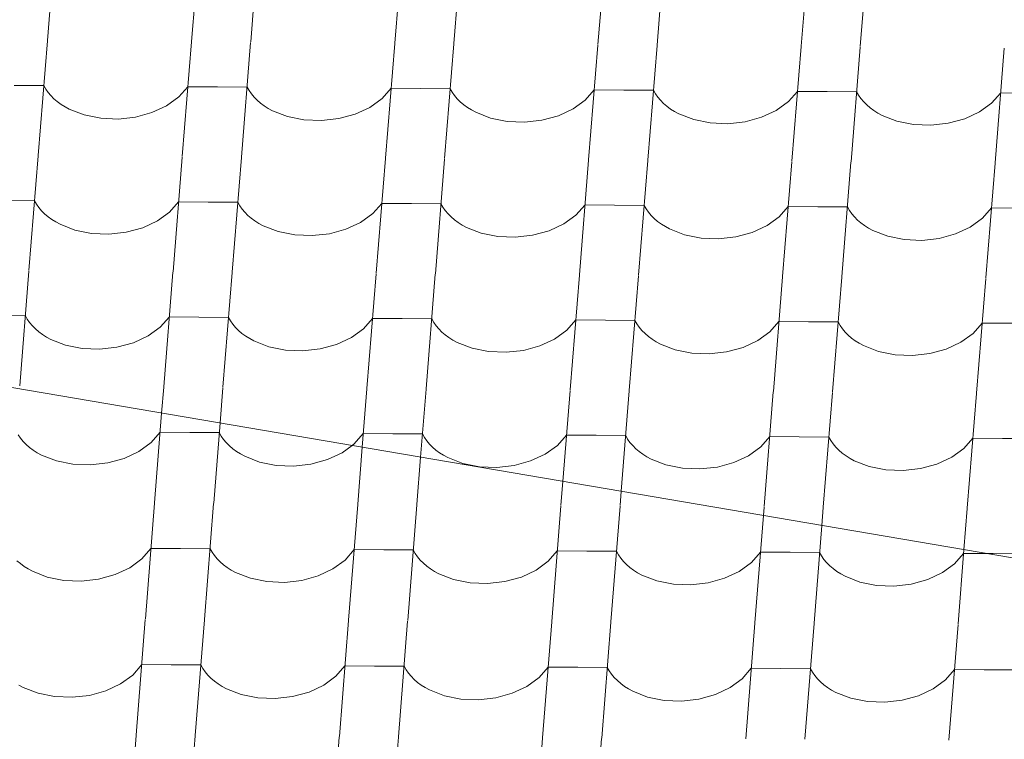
# Model space of a CAD drawing. Header units: millimetres. Extents: x -124639 to 133188, y -48358 to 76648.
# Tile 19 of 49: x 5149 to 5947, y 7869 to 8453. Entities that reach past the tile are written whole.
import ezdxf

# ---------------------------------------------------------------- set-up
doc = ezdxf.new("R2010")
doc.units = ezdxf.units.MM
doc.header["$MEASUREMENT"] = 0
doc.layers.add('Konstrukce - střechy a skořepiny', color=7, linetype='Continuous')
doc.layers.add('Výplně - Povrchové', color=7, linetype='Continuous')

# ---------------------------------------------------------------- blocks, each defined once
blk = doc.blocks.new('*X2')
at = {"layer": 'Výplně - Povrchové', "color": 7, "linetype": 'Continuous', "lineweight": 13}
for p, q in [((5178.77, 8528.81), (5171.29, 8435.87)), ((5295.48, 8527.92), (5288.01, 8434.97)), ((5343.41, 8527.55), (5335.94, 8434.6)), ((5460.13, 8526.65), (5452.65, 8433.71)), ((5508.06, 8526.29), (5500.58, 8433.34)), ((5624.77, 8525.39), (5617.3, 8432.45)), ((5672.7, 8525.03), (5665.23, 8432.08)), ((5789.42, 8524.13), (5781.94, 8431.19)), ((5837.35, 8523.76), (5829.87, 8430.82)), ((5171.27, 8435.53), (5163.79, 8342.58)), ((5287.98, 8434.64), (5280.5, 8341.69)), ((5335.91, 8434.27), (5328.44, 8341.32)), ((5452.62, 8433.37), (5445.15, 8340.43)), ((5500.56, 8433.01), (5493.08, 8340.06)), ((5617.27, 8432.11), (5609.79, 8339.17)), ((5665.2, 8431.75), (5657.73, 8338.8)), ((5781.91, 8430.85), (5774.44, 8337.91)), ((5829.85, 8430.48), (5822.37, 8337.54)), ((5946.56, 8429.59), (5939.08, 8336.64)), ((5168.35, 8399.27), (5144.38, 8399.45)), ((5168.35, 8399.27), (5169.94, 8396.45)), ((5169.94, 8396.45), (5171.84, 8393.73)), ((5171.84, 8393.73), (5174.04, 8391.12)), ((5277.73, 8390.01), (5285.06, 8398.37)), ((5309.03, 8398.19), (5285.06, 8398.37)), ((5332.99, 8398.01), (5309.03, 8398.19)), ((5332.99, 8398.01), (5334.59, 8395.19)), ((5334.59, 8395.19), (5336.49, 8392.47)), ((5442.38, 8388.75), (5449.71, 8397.11)), ((5473.67, 8396.93), (5449.71, 8397.11)), ((5497.64, 8396.74), (5473.67, 8396.93)), ((5497.64, 8396.74), (5499.23, 8393.93)), ((5499.23, 8393.93), (5501.13, 8391.21)), ((5607.02, 8387.49), (5614.35, 8395.85)), ((5638.32, 8395.67), (5614.35, 8395.85)), ((5662.28, 8395.48), (5638.32, 8395.67)), ((5662.28, 8395.48), (5663.88, 8392.67)), ((5771.67, 8386.23), (5779, 8394.59)), ((5802.96, 8394.41), (5779, 8394.59)), ((5826.93, 8394.22), (5802.96, 8394.41)), ((5826.93, 8394.22), (5828.52, 8391.41)), ((5936.31, 8384.97), (5943.64, 8393.33)), ((5967.61, 8393.14), (5943.64, 8393.33)), ((5174.04, 8391.12), (5176.51, 8388.63)), ((5176.51, 8388.63), (5179.26, 8386.27)), ((5179.26, 8386.27), (5182.26, 8384.06)), ((5267.86, 8382.89), (5277.73, 8390.01)), ((5336.49, 8392.47), (5338.68, 8389.86)), ((5338.68, 8389.86), (5341.16, 8387.37)), ((5341.16, 8387.37), (5343.91, 8385.01)), ((5343.91, 8385.01), (5346.91, 8382.8)), ((5432.51, 8381.63), (5442.38, 8388.75)), ((5501.13, 8391.21), (5503.33, 8388.6)), ((5503.33, 8388.6), (5505.8, 8386.1)), ((5505.8, 8386.1), (5508.55, 8383.75)), ((5597.15, 8380.37), (5607.02, 8387.49)), ((5663.88, 8392.67), (5665.78, 8389.95)), ((5665.78, 8389.95), (5667.97, 8387.33)), ((5667.97, 8387.33), (5670.45, 8384.84)), ((5670.45, 8384.84), (5673.2, 8382.49)), ((5761.8, 8379.11), (5771.67, 8386.23)), ((5828.52, 8391.41), (5830.42, 8388.69)), ((5830.42, 8388.69), (5832.62, 8386.07)), ((5832.62, 8386.07), (5835.09, 8383.58)), ((5926.44, 8377.85), (5936.31, 8384.97)), ((5182.26, 8384.06), (5185.5, 8382.01)), ((5185.5, 8382.01), (5188.97, 8380.13)), ((5188.97, 8380.13), (5201.02, 8375.45)), ((5242.63, 8373.74), (5255.96, 8377.37)), ((5255.96, 8377.37), (5267.86, 8382.89)), ((5346.91, 8382.8), (5350.15, 8380.75)), ((5350.15, 8380.75), (5353.61, 8378.87)), ((5353.61, 8378.87), (5365.66, 8374.19)), ((5420.61, 8376.11), (5432.51, 8381.63)), ((5508.55, 8383.75), (5511.55, 8381.54)), ((5511.55, 8381.54), (5514.79, 8379.49)), ((5514.79, 8379.49), (5518.26, 8377.61)), ((5518.26, 8377.61), (5530.31, 8372.93)), ((5585.25, 8374.85), (5597.15, 8380.37)), ((5673.2, 8382.49), (5676.2, 8380.28)), ((5676.2, 8380.28), (5679.44, 8378.23)), ((5679.44, 8378.23), (5682.9, 8376.35)), ((5749.9, 8373.59), (5761.8, 8379.11)), ((5835.09, 8383.58), (5837.84, 8381.23)), ((5837.84, 8381.23), (5840.84, 8379.02)), ((5840.84, 8379.02), (5844.08, 8376.97)), ((5844.08, 8376.97), (5847.55, 8375.08)), ((5914.54, 8372.33), (5926.44, 8377.85)), ((5201.02, 8375.45), (5214.44, 8372.75)), ((5214.44, 8372.75), (5228.55, 8372.17)), ((5228.55, 8372.17), (5242.63, 8373.74)), ((5365.66, 8374.19), (5379.08, 8371.49)), ((5379.08, 8371.49), (5393.19, 8370.91)), ((5393.19, 8370.91), (5407.27, 8372.48)), ((5407.27, 8372.48), (5420.61, 8376.11)), ((5530.31, 8372.93), (5543.73, 8370.23)), ((5543.73, 8370.23), (5557.84, 8369.65)), ((5557.84, 8369.65), (5571.92, 8371.21)), ((5571.92, 8371.21), (5585.25, 8374.85)), ((5682.9, 8376.35), (5694.95, 8371.67)), ((5694.95, 8371.67), (5708.37, 8368.97)), ((5708.37, 8368.97), (5722.48, 8368.38)), ((5722.48, 8368.38), (5736.56, 8369.95)), ((5736.56, 8369.95), (5749.9, 8373.59)), ((5847.55, 8375.08), (5859.6, 8370.4)), ((5859.6, 8370.4), (5873.02, 8367.7)), ((5901.21, 8368.69), (5914.54, 8372.33)), ((5873.02, 8367.7), (5887.13, 8367.12)), ((5887.13, 8367.12), (5901.21, 8368.69)), ((5163.76, 8342.25), (5156.29, 8249.3)), ((5280.48, 8341.35), (5273, 8248.41)), ((5328.41, 8340.99), (5320.93, 8248.04)), ((5445.12, 8340.09), (5437.65, 8247.15)), ((5493.05, 8339.73), (5485.58, 8246.78)), ((5609.77, 8338.83), (5602.29, 8245.89)), ((5657.7, 8338.46), (5650.22, 8245.52)), ((5774.41, 8337.57), (5766.94, 8244.62)), ((5822.34, 8337.2), (5814.87, 8244.26)), ((5939.06, 8336.31), (5931.58, 8243.36)), ((5160.85, 8305.99), (5136.88, 8306.17)), ((5160.85, 8305.99), (5162.44, 8303.17)), ((5270.23, 8296.73), (5277.56, 8305.09)), ((5301.53, 8304.91), (5277.56, 8305.09)), ((5162.44, 8303.17), (5164.34, 8300.45)), ((5164.34, 8300.45), (5166.54, 8297.84)), ((5166.54, 8297.84), (5169.01, 8295.35)), ((5325.49, 8304.73), (5301.53, 8304.91)), ((5325.49, 8304.73), (5327.09, 8301.91)), ((5327.09, 8301.91), (5328.99, 8299.19)), ((5328.99, 8299.19), (5331.18, 8296.58)), ((5434.87, 8295.47), (5442.21, 8303.83)), ((5466.17, 8303.65), (5442.21, 8303.83)), ((5490.14, 8303.46), (5466.17, 8303.65)), ((5490.14, 8303.46), (5491.73, 8300.65)), ((5491.73, 8300.65), (5493.63, 8297.93)), ((5493.63, 8297.93), (5495.82, 8295.32)), ((5599.52, 8294.21), (5606.85, 8302.57)), ((5630.82, 8302.39), (5606.85, 8302.57)), ((5654.78, 8302.2), (5630.82, 8302.39)), ((5654.78, 8302.2), (5656.38, 8299.39)), ((5656.38, 8299.39), (5658.28, 8296.67)), ((5764.16, 8292.95), (5771.49, 8301.31)), ((5795.46, 8301.12), (5771.49, 8301.31)), ((5819.43, 8300.94), (5795.46, 8301.12)), ((5819.43, 8300.94), (5821.02, 8298.13)), ((5821.02, 8298.13), (5822.92, 8295.41)), ((5928.81, 8291.69), (5936.14, 8300.05)), ((5960.11, 8299.86), (5936.14, 8300.05)), ((5169.01, 8295.35), (5171.76, 8292.99)), ((5171.76, 8292.99), (5174.76, 8290.78)), ((5174.76, 8290.78), (5178, 8288.73)), ((5248.46, 8284.09), (5260.36, 8289.61)), ((5260.36, 8289.61), (5270.23, 8296.73)), ((5331.18, 8296.58), (5333.66, 8294.09)), ((5333.66, 8294.09), (5336.4, 8291.73)), ((5336.4, 8291.73), (5339.41, 8289.52)), ((5339.41, 8289.52), (5342.65, 8287.47)), ((5425.01, 8288.35), (5434.87, 8295.47)), ((5495.82, 8295.32), (5498.3, 8292.82)), ((5498.3, 8292.82), (5501.05, 8290.47)), ((5501.05, 8290.47), (5504.05, 8288.26)), ((5589.65, 8287.09), (5599.52, 8294.21)), ((5658.28, 8296.67), (5660.47, 8294.05)), ((5660.47, 8294.05), (5662.95, 8291.56)), ((5662.95, 8291.56), (5665.69, 8289.21)), ((5665.69, 8289.21), (5668.7, 8287)), ((5754.3, 8285.83), (5764.16, 8292.95)), ((5822.92, 8295.41), (5825.11, 8292.79)), ((5825.11, 8292.79), (5827.59, 8290.3)), ((5827.59, 8290.3), (5830.34, 8287.94)), ((5918.94, 8284.57), (5928.81, 8291.69)), ((5178, 8288.73), (5181.47, 8286.85)), ((5181.47, 8286.85), (5193.52, 8282.17)), ((5193.52, 8282.17), (5206.94, 8279.47)), ((5235.13, 8280.46), (5248.46, 8284.09)), ((5342.65, 8287.47), (5346.11, 8285.59)), ((5346.11, 8285.59), (5358.16, 8280.91)), ((5399.77, 8279.19), (5413.1, 8282.83)), ((5413.1, 8282.83), (5425.01, 8288.35)), ((5504.05, 8288.26), (5507.29, 8286.21)), ((5507.29, 8286.21), (5510.76, 8284.33)), ((5510.76, 8284.33), (5522.8, 8279.65)), ((5564.42, 8277.93), (5577.75, 8281.57)), ((5577.75, 8281.57), (5589.65, 8287.09)), ((5668.7, 8287), (5671.94, 8284.95)), ((5671.94, 8284.95), (5675.4, 8283.06)), ((5675.4, 8283.06), (5687.45, 8278.38)), ((5742.39, 8280.31), (5754.3, 8285.83)), ((5830.34, 8287.94), (5833.34, 8285.74)), ((5833.34, 8285.74), (5836.58, 8283.68)), ((5836.58, 8283.68), (5840.05, 8281.8)), ((5840.05, 8281.8), (5852.09, 8277.12)), ((5907.04, 8279.05), (5918.94, 8284.57)), ((5206.94, 8279.47), (5221.05, 8278.89)), ((5221.05, 8278.89), (5235.13, 8280.46)), ((5358.16, 8280.91), (5371.58, 8278.21)), ((5371.58, 8278.21), (5385.69, 8277.63)), ((5385.69, 8277.63), (5399.77, 8279.19)), ((5522.8, 8279.65), (5536.23, 8276.95)), ((5536.23, 8276.95), (5550.34, 8276.37)), ((5550.34, 8276.37), (5564.42, 8277.93)), ((5687.45, 8278.38), (5700.87, 8275.68)), ((5700.87, 8275.68), (5714.98, 8275.1)), ((5714.98, 8275.1), (5729.06, 8276.67)), ((5729.06, 8276.67), (5742.39, 8280.31)), ((5852.09, 8277.12), (5865.52, 8274.42)), ((5865.52, 8274.42), (5879.63, 8273.84)), ((5879.63, 8273.84), (5893.71, 8275.41)), ((5893.71, 8275.41), (5907.04, 8279.05)), ((5156.26, 8248.97), (5148.79, 8156.02)), ((5272.97, 8248.07), (5265.5, 8155.13)), ((5320.91, 8247.71), (5313.43, 8154.76)), ((5437.62, 8246.81), (5430.14, 8153.87)), ((5485.55, 8246.44), (5478.08, 8153.5)), ((5602.26, 8245.55), (5594.79, 8152.61)), ((5650.2, 8245.18), (5642.72, 8152.24)), ((5766.91, 8244.29), (5759.43, 8151.34)), ((5814.84, 8243.92), (5807.37, 8150.98)), ((5931.55, 8243.03), (5924.08, 8150.08)), ((5153.35, 8212.71), (5129.38, 8212.89)), ((5153.35, 8212.71), (5154.94, 8209.89)), ((5154.94, 8209.89), (5156.84, 8207.17)), ((5262.73, 8203.45), (5270.06, 8211.81)), ((5294.02, 8211.63), (5270.06, 8211.81)), ((5317.99, 8211.44), (5294.02, 8211.63)), ((5317.99, 8211.44), (5319.58, 8208.63)), ((5427.37, 8202.19), (5434.7, 8210.55)), ((5458.67, 8210.37), (5434.7, 8210.55)), ((5482.63, 8210.18), (5458.67, 8210.37)), ((5482.63, 8210.18), (5484.23, 8207.37)), ((5156.84, 8207.17), (5159.03, 8204.56)), ((5159.03, 8204.56), (5161.51, 8202.07)), ((5161.51, 8202.07), (5164.26, 8199.71)), ((5252.86, 8196.33), (5262.73, 8203.45)), ((5319.58, 8208.63), (5321.48, 8205.91)), ((5321.48, 8205.91), (5323.68, 8203.3)), ((5323.68, 8203.3), (5326.15, 8200.8)), ((5417.5, 8195.07), (5427.37, 8202.19)), ((5484.23, 8207.37), (5486.13, 8204.65)), ((5486.13, 8204.65), (5488.32, 8202.03)), ((5488.32, 8202.03), (5490.8, 8199.54)), ((5592.02, 8200.93), (5599.35, 8209.29)), ((5623.31, 8209.1), (5599.35, 8209.29)), ((5647.28, 8208.92), (5623.31, 8209.1)), ((5647.28, 8208.92), (5648.87, 8206.11)), ((5648.87, 8206.11), (5650.77, 8203.39)), ((5650.77, 8203.39), (5652.97, 8200.77)), ((5756.66, 8199.67), (5763.99, 8208.03)), ((5787.96, 8207.84), (5763.99, 8208.03)), ((5811.92, 8207.66), (5787.96, 8207.84)), ((5811.92, 8207.66), (5813.52, 8204.85)), ((5813.52, 8204.85), (5815.42, 8202.12)), ((5815.42, 8202.12), (5817.61, 8199.51)), ((5921.31, 8198.41), (5928.64, 8206.77)), ((5952.6, 8206.58), (5928.64, 8206.77)), ((5164.26, 8199.71), (5167.26, 8197.5)), ((5167.26, 8197.5), (5170.5, 8195.45)), ((5170.5, 8195.45), (5173.96, 8193.57)), ((5173.96, 8193.57), (5186.01, 8188.89)), ((5240.96, 8190.81), (5252.86, 8196.33)), ((5326.15, 8200.8), (5328.9, 8198.45)), ((5328.9, 8198.45), (5331.9, 8196.24)), ((5331.9, 8196.24), (5335.15, 8194.19)), ((5335.15, 8194.19), (5338.61, 8192.31)), ((5405.6, 8189.55), (5417.5, 8195.07)), ((5490.8, 8199.54), (5493.55, 8197.19)), ((5493.55, 8197.19), (5496.55, 8194.98)), ((5496.55, 8194.98), (5499.79, 8192.93)), ((5570.25, 8188.29), (5582.15, 8193.81)), ((5582.15, 8193.81), (5592.02, 8200.93)), ((5652.97, 8200.77), (5655.44, 8198.28)), ((5655.44, 8198.28), (5658.19, 8195.93)), ((5658.19, 8195.93), (5661.19, 8193.72)), ((5661.19, 8193.72), (5664.43, 8191.67)), ((5746.79, 8192.55), (5756.66, 8199.67)), ((5817.61, 8199.51), (5820.09, 8197.02)), ((5820.09, 8197.02), (5822.84, 8194.66)), ((5822.84, 8194.66), (5825.84, 8192.45)), ((5911.44, 8191.28), (5921.31, 8198.41)), ((5186.01, 8188.89), (5199.43, 8186.19)), ((5199.43, 8186.19), (5213.54, 8185.61)), ((5213.54, 8185.61), (5227.62, 8187.18)), ((5227.62, 8187.18), (5240.96, 8190.81)), ((5338.61, 8192.31), (5350.66, 8187.63)), ((5350.66, 8187.63), (5364.08, 8184.93)), ((5378.19, 8184.35), (5392.27, 8185.91)), ((5392.27, 8185.91), (5405.6, 8189.55)), ((5499.79, 8192.93), (5503.25, 8191.05)), ((5503.25, 8191.05), (5515.3, 8186.36)), ((5515.3, 8186.36), (5528.72, 8183.67)), ((5556.91, 8184.65), (5570.25, 8188.29)), ((5664.43, 8191.67), (5667.9, 8189.78)), ((5667.9, 8189.78), (5679.95, 8185.1)), ((5721.56, 8183.39), (5734.89, 8187.03)), ((5734.89, 8187.03), (5746.79, 8192.55)), ((5825.84, 8192.45), (5829.08, 8190.4)), ((5829.08, 8190.4), (5832.54, 8188.52)), ((5832.54, 8188.52), (5844.59, 8183.84)), ((5886.2, 8182.13), (5899.54, 8185.77)), ((5899.54, 8185.77), (5911.44, 8191.28)), ((5364.08, 8184.93), (5378.19, 8184.35)), ((5528.72, 8183.67), (5542.83, 8183.08)), ((5542.83, 8183.08), (5556.91, 8184.65)), ((5679.95, 8185.1), (5693.37, 8182.4)), ((5693.37, 8182.4), (5707.48, 8181.82)), ((5707.48, 8181.82), (5721.56, 8183.39)), ((5844.59, 8183.84), (5858.01, 8181.14)), ((5858.01, 8181.14), (5872.12, 8180.56)), ((5872.12, 8180.56), (5886.2, 8182.13)), ((5265.47, 8154.79), (5263.79, 8133.89)), ((5313.4, 8154.43), (5311.1, 8125.83)), ((5430.12, 8153.53), (5426.31, 8106.2)), ((5478.05, 8153.16), (5473.62, 8098.14)), ((5594.76, 8152.27), (5588.83, 8078.52)), ((5642.69, 8151.9), (5636.14, 8070.46)), ((5759.41, 8151.01), (5751.93, 8058.06)), ((5807.34, 8150.64), (5799.86, 8057.7)), ((5924.05, 8149.75), (5916.58, 8056.8)), ((5419.87, 8108.91), (5427.2, 8117.27)), ((5451.17, 8117.09), (5427.2, 8117.27)), ((5475.13, 8116.9), (5451.17, 8117.09)), ((5475.13, 8116.9), (5476.73, 8114.09)), ((5476.73, 8114.09), (5478.63, 8111.37)), ((5584.52, 8107.65), (5591.85, 8116.01)), ((5615.81, 8115.82), (5591.85, 8116.01)), ((5639.78, 8115.64), (5615.81, 8115.82)), ((5639.78, 8115.64), (5641.37, 8112.83)), ((5749.16, 8106.39), (5756.49, 8114.75)), ((5780.46, 8114.56), (5756.49, 8114.75)), ((5804.42, 8114.38), (5780.46, 8114.56)), ((5804.42, 8114.38), (5806.02, 8111.56)), ((5418.07, 8107.61), (5419.87, 8108.91)), ((5478.63, 8111.37), (5480.82, 8108.75)), ((5480.82, 8108.75), (5483.3, 8106.26)), ((5483.3, 8106.26), (5486.04, 8103.91)), ((5574.65, 8100.53), (5584.52, 8107.65)), ((5641.37, 8112.83), (5643.27, 8110.1)), ((5643.27, 8110.1), (5645.47, 8107.49)), ((5645.47, 8107.49), (5647.94, 8105)), ((5739.29, 8099.27), (5749.16, 8106.39)), ((5806.02, 8111.56), (5807.92, 8108.84)), ((5807.92, 8108.84), (5810.11, 8106.23)), ((5810.11, 8106.23), (5812.59, 8103.74)), ((5913.81, 8105.12), (5921.14, 8113.48)), ((5945.1, 8113.3), (5921.14, 8113.48)), ((5969.07, 8113.12), (5945.1, 8113.3)), ((5486.04, 8103.91), (5489.05, 8101.7)), ((5489.05, 8101.7), (5492.29, 8099.65)), ((5492.29, 8099.65), (5495.75, 8097.76)), ((5495.75, 8097.76), (5507.8, 8093.08)), ((5562.74, 8095.01), (5574.65, 8100.53)), ((5647.94, 8105), (5650.69, 8102.64)), ((5650.69, 8102.64), (5653.69, 8100.43)), ((5653.69, 8100.43), (5656.93, 8098.38)), ((5656.93, 8098.38), (5660.4, 8096.5)), ((5727.39, 8093.75), (5739.29, 8099.27)), ((5812.59, 8103.74), (5815.33, 8101.38)), ((5815.33, 8101.38), (5818.34, 8099.17)), ((5818.34, 8099.17), (5821.58, 8097.12)), ((5892.03, 8092.48), (5903.94, 8098)), ((5903.94, 8098), (5913.81, 8105.12)), ((5507.8, 8093.08), (5521.22, 8090.38)), ((5521.22, 8090.38), (5535.33, 8089.8)), ((5535.33, 8089.8), (5549.41, 8091.37)), ((5549.41, 8091.37), (5562.74, 8095.01)), ((5660.4, 8096.5), (5672.45, 8091.82)), ((5672.45, 8091.82), (5685.87, 8089.12)), ((5699.98, 8088.54), (5714.06, 8090.11)), ((5714.06, 8090.11), (5727.39, 8093.75)), ((5821.58, 8097.12), (5825.04, 8095.24)), ((5825.04, 8095.24), (5837.09, 8090.56)), ((5837.09, 8090.56), (5850.51, 8087.86)), ((5878.7, 8088.85), (5892.03, 8092.48)), ((5685.87, 8089.12), (5699.98, 8088.54)), ((5850.51, 8087.86), (5864.62, 8087.28)), ((5864.62, 8087.28), (5878.7, 8088.85)), ((5751.9, 8057.73), (5751.35, 8050.83)), ((5799.84, 8057.36), (5798.66, 8042.77)), ((5916.55, 8056.47), (5913.87, 8023.14)), ((5937.6, 8020.02), (5931.96, 8020.06)), ((5961.57, 8019.84), (5937.6, 8020.02))]:
    blk.add_line(p, q, dxfattribs=at)
blk = doc.blocks.new('výplň_1_1', base_point=(0, 0))
at = {"layer": 'Výplně - Povrchové', "color": 7, "linetype": 'Continuous', "lineweight": 13}
blk.add_blockref('*X2', (0, 0), dxfattribs=at)
blk = doc.blocks.new('*X4')
at = {"layer": 'Výplně - Povrchové', "color": 7, "linetype": 'Continuous', "lineweight": 13}
for p, q in [((5263.79, 8133.89), (5258.04, 8061.15)), ((5311.1, 8125.83), (5305.97, 8060.86)), ((5147.46, 8116.26), (5149.36, 8113.51)), ((5255.24, 8109.93), (5262.57, 8118.38)), ((5286.53, 8118.24), (5262.57, 8118.38)), ((5310.49, 8118.09), (5286.53, 8118.24)), ((5310.49, 8118.09), (5312.09, 8115.25)), ((5312.09, 8115.25), (5313.99, 8112.51)), ((5149.36, 8113.51), (5151.56, 8110.88)), ((5151.56, 8110.88), (5154.03, 8108.37)), ((5154.03, 8108.37), (5156.78, 8105.99)), ((5156.78, 8105.99), (5159.79, 8103.77)), ((5245.38, 8102.73), (5255.24, 8109.93)), ((5313.99, 8112.51), (5316.18, 8109.87)), ((5316.18, 8109.87), (5318.66, 8107.36)), ((5318.66, 8107.36), (5321.41, 8104.99)), ((5410.01, 8101.72), (5418.07, 8107.61)), ((5426.31, 8106.2), (5422.67, 8060.15)), ((5159.79, 8103.77), (5163.03, 8101.7)), ((5163.03, 8101.7), (5166.49, 8099.81)), ((5166.49, 8099.81), (5178.54, 8095.11)), ((5233.48, 8097.14), (5245.38, 8102.73)), ((5321.41, 8104.99), (5324.41, 8102.76)), ((5324.41, 8102.76), (5327.66, 8100.7)), ((5327.66, 8100.7), (5331.12, 8098.8)), ((5331.12, 8098.8), (5343.17, 8094.1)), ((5398.11, 8096.13), (5410.01, 8101.72)), ((5473.62, 8098.14), (5470.6, 8059.85)), ((5178.54, 8095.11), (5191.97, 8092.4)), ((5191.97, 8092.4), (5206.07, 8091.84)), ((5206.07, 8091.84), (5220.15, 8093.44)), ((5220.15, 8093.44), (5233.48, 8097.14)), ((5343.17, 8094.1), (5356.59, 8091.39)), ((5356.59, 8091.39), (5370.7, 8090.83)), ((5370.7, 8090.83), (5384.78, 8092.44)), ((5384.78, 8092.44), (5398.11, 8096.13)), ((5588.83, 8078.52), (5587.3, 8059.14)), ((5636.14, 8070.46), (5635.23, 8058.85)), ((5258.02, 8060.82), (5250.6, 7966.97)), ((5305.94, 8060.52), (5298.53, 7966.68)), ((5422.64, 8059.81), (5415.23, 7965.97)), ((5470.57, 8059.51), (5463.15, 7965.67)), ((5587.27, 8058.8), (5579.86, 7964.96)), ((5635.2, 8058.51), (5627.78, 7964.67)), ((5751.35, 8050.83), (5744.48, 7963.95)), ((5798.66, 8042.77), (5792.41, 7963.66)), ((5247.8, 8015.75), (5255.12, 8024.2)), ((5279.09, 8024.06), (5255.12, 8024.2)), ((5303.05, 8023.91), (5279.09, 8024.06)), ((5303.05, 8023.91), (5304.65, 8021.07)), ((5304.65, 8021.07), (5306.55, 8018.33)), ((5306.55, 8018.33), (5308.74, 8015.69)), ((5412.43, 8014.75), (5419.75, 8023.2)), ((5443.71, 8023.05), (5419.75, 8023.2)), ((5467.68, 8022.9), (5443.71, 8023.05)), ((5467.68, 8022.9), (5469.27, 8020.06)), ((5469.27, 8020.06), (5471.17, 8017.32)), ((5577.05, 8013.74), (5584.38, 8022.19)), ((5608.34, 8022.04), (5584.38, 8022.19)), ((5632.31, 8021.9), (5608.34, 8022.04)), ((5632.31, 8021.9), (5633.9, 8019.06)), ((5633.9, 8019.06), (5635.8, 8016.31)), ((5741.68, 8012.73), (5749.01, 8021.18)), ((5772.97, 8021.04), (5749.01, 8021.18)), ((5796.93, 8020.89), (5772.97, 8021.04)), ((5796.93, 8020.89), (5798.53, 8018.05)), ((5798.53, 8018.05), (5800.43, 8015.31)), ((5906.31, 8011.72), (5913.64, 8020.18)), ((5913.87, 8023.14), (5909.11, 7962.95)), ((5931.96, 8020.06), (5913.64, 8020.18)), ((5146.59, 8014.19), (5149.34, 8011.82)), ((5149.34, 8011.82), (5152.34, 8009.59)), ((5237.94, 8008.55), (5247.8, 8015.75)), ((5308.74, 8015.69), (5311.22, 8013.18)), ((5311.22, 8013.18), (5313.97, 8010.81)), ((5313.97, 8010.81), (5316.97, 8008.58)), ((5402.56, 8007.54), (5412.43, 8014.75)), ((5471.17, 8017.32), (5473.37, 8014.69)), ((5473.37, 8014.69), (5475.85, 8012.18)), ((5475.85, 8012.18), (5478.6, 8009.8)), ((5567.19, 8006.53), (5577.05, 8013.74)), ((5635.8, 8016.31), (5638, 8013.68)), ((5638, 8013.68), (5640.48, 8011.17)), ((5640.48, 8011.17), (5643.22, 8008.79)), ((5731.82, 8005.53), (5741.68, 8012.73)), ((5800.43, 8015.31), (5802.63, 8012.67)), ((5802.63, 8012.67), (5805.1, 8010.16)), ((5805.1, 8010.16), (5807.85, 8007.79)), ((5896.45, 8004.52), (5906.31, 8011.72)), ((5152.34, 8009.59), (5155.59, 8007.53)), ((5155.59, 8007.53), (5159.05, 8005.63)), ((5159.05, 8005.63), (5171.1, 8000.93)), ((5212.71, 7999.26), (5226.04, 8002.96)), ((5226.04, 8002.96), (5237.94, 8008.55)), ((5316.97, 8008.58), (5320.21, 8006.52)), ((5320.21, 8006.52), (5323.68, 8004.62)), ((5323.68, 8004.62), (5335.73, 7999.92)), ((5377.34, 7998.26), (5390.66, 8001.95)), ((5390.66, 8001.95), (5402.56, 8007.54)), ((5478.6, 8009.8), (5481.6, 8007.58)), ((5481.6, 8007.58), (5484.84, 8005.51)), ((5484.84, 8005.51), (5488.31, 8003.62)), ((5488.31, 8003.62), (5500.36, 7998.91)), ((5555.29, 8000.94), (5567.19, 8006.53)), ((5643.22, 8008.79), (5646.23, 8006.57)), ((5646.23, 8006.57), (5649.47, 8004.5)), ((5649.47, 8004.5), (5652.94, 8002.61)), ((5652.94, 8002.61), (5664.98, 7997.9)), ((5719.92, 7999.94), (5731.82, 8005.53)), ((5807.85, 8007.79), (5810.86, 8005.56)), ((5810.86, 8005.56), (5814.1, 8003.5)), ((5814.1, 8003.5), (5817.56, 8001.6)), ((5884.55, 7998.93), (5896.45, 8004.52)), ((5171.1, 8000.93), (5184.52, 7998.22)), ((5184.52, 7998.22), (5198.63, 7997.66)), ((5198.63, 7997.66), (5212.71, 7999.26)), ((5335.73, 7999.92), (5349.15, 7997.22)), ((5349.15, 7997.22), (5363.26, 7996.65)), ((5363.26, 7996.65), (5377.34, 7998.26)), ((5500.36, 7998.91), (5513.78, 7996.21)), ((5513.78, 7996.21), (5527.89, 7995.65)), ((5527.89, 7995.65), (5541.97, 7997.25)), ((5541.97, 7997.25), (5555.29, 8000.94)), ((5664.98, 7997.9), (5678.41, 7995.2)), ((5678.41, 7995.2), (5692.52, 7994.64)), ((5692.52, 7994.64), (5706.59, 7996.24)), ((5706.59, 7996.24), (5719.92, 7999.94)), ((5817.56, 8001.6), (5829.61, 7996.9)), ((5829.61, 7996.9), (5843.03, 7994.19)), ((5843.03, 7994.19), (5857.14, 7993.63)), ((5857.14, 7993.63), (5871.22, 7995.24)), ((5871.22, 7995.24), (5884.55, 7998.93)), ((5250.57, 7966.64), (5243.16, 7872.8)), ((5298.5, 7966.34), (5291.08, 7872.5)), ((5415.2, 7965.63), (5407.78, 7871.79)), ((5463.13, 7965.34), (5455.71, 7871.5)), ((5579.83, 7964.62), (5572.41, 7870.78)), ((5627.76, 7964.33), (5620.34, 7870.49)), ((5744.46, 7963.61), (5737.04, 7869.77)), ((5792.38, 7963.32), (5784.97, 7869.48)), ((5909.09, 7962.61), (5901.67, 7868.77)), ((5240.35, 7921.57), (5247.68, 7930.02)), ((5271.64, 7929.88), (5247.68, 7930.02)), ((5295.61, 7929.73), (5271.64, 7929.88)), ((5295.61, 7929.73), (5297.2, 7926.89)), ((5297.2, 7926.89), (5299.1, 7924.15)), ((5299.1, 7924.15), (5301.3, 7921.51)), ((5404.98, 7920.57), (5412.31, 7929.02)), ((5436.27, 7928.87), (5412.31, 7929.02)), ((5460.23, 7928.72), (5436.27, 7928.87)), ((5460.23, 7928.72), (5461.83, 7925.89)), ((5461.83, 7925.89), (5463.73, 7923.14)), ((5463.73, 7923.14), (5465.93, 7920.51)), ((5569.61, 7919.56), (5576.94, 7928.01)), ((5600.9, 7927.86), (5576.94, 7928.01)), ((5624.86, 7927.72), (5600.9, 7927.86)), ((5624.86, 7927.72), (5626.46, 7924.88)), ((5626.46, 7924.88), (5628.36, 7922.13)), ((5628.36, 7922.13), (5630.55, 7919.5)), ((5734.24, 7918.55), (5741.56, 7927)), ((5765.53, 7926.86), (5741.56, 7927)), ((5789.49, 7926.71), (5765.53, 7926.86)), ((5789.49, 7926.71), (5791.09, 7923.87)), ((5791.09, 7923.87), (5792.99, 7921.13)), ((5898.87, 7917.55), (5906.19, 7926)), ((5930.16, 7925.85), (5906.19, 7926)), ((5954.12, 7925.7), (5930.16, 7925.85)), ((5218.59, 7908.78), (5230.49, 7914.37)), ((5230.49, 7914.37), (5240.35, 7921.57)), ((5301.3, 7921.51), (5303.78, 7919)), ((5303.78, 7919), (5306.52, 7916.63)), ((5306.52, 7916.63), (5309.53, 7914.4)), ((5309.53, 7914.4), (5312.77, 7912.34)), ((5395.12, 7913.36), (5404.98, 7920.57)), ((5465.93, 7920.51), (5468.4, 7918)), ((5468.4, 7918), (5471.15, 7915.62)), ((5471.15, 7915.62), (5474.16, 7913.4)), ((5559.75, 7912.35), (5569.61, 7919.56)), ((5630.55, 7919.5), (5633.03, 7916.99)), ((5633.03, 7916.99), (5635.78, 7914.62)), ((5635.78, 7914.62), (5638.78, 7912.39)), ((5724.38, 7911.35), (5734.24, 7918.55)), ((5792.99, 7921.13), (5795.18, 7918.49)), ((5795.18, 7918.49), (5797.66, 7915.98)), ((5797.66, 7915.98), (5800.41, 7913.61)), ((5889, 7910.34), (5898.87, 7917.55)), ((5148.14, 7913.35), (5151.61, 7911.45)), ((5151.61, 7911.45), (5163.66, 7906.75)), ((5163.66, 7906.75), (5177.08, 7904.04)), ((5205.27, 7905.09), (5218.59, 7908.78)), ((5312.77, 7912.34), (5316.24, 7910.45)), ((5316.24, 7910.45), (5328.29, 7905.74)), ((5369.89, 7904.08), (5383.22, 7907.77)), ((5383.22, 7907.77), (5395.12, 7913.36)), ((5474.16, 7913.4), (5477.4, 7911.33)), ((5477.4, 7911.33), (5480.86, 7909.44)), ((5480.86, 7909.44), (5492.91, 7904.73)), ((5534.52, 7903.07), (5547.85, 7906.76)), ((5547.85, 7906.76), (5559.75, 7912.35)), ((5638.78, 7912.39), (5642.03, 7910.32)), ((5642.03, 7910.32), (5645.49, 7908.43)), ((5645.49, 7908.43), (5657.54, 7903.73)), ((5712.48, 7905.76), (5724.38, 7911.35)), ((5800.41, 7913.61), (5803.41, 7911.38)), ((5803.41, 7911.38), (5806.65, 7909.32)), ((5806.65, 7909.32), (5810.12, 7907.42)), ((5810.12, 7907.42), (5822.17, 7902.72)), ((5877.11, 7904.75), (5889, 7910.34)), ((5177.08, 7904.04), (5191.19, 7903.48)), ((5191.19, 7903.48), (5205.27, 7905.09)), ((5328.29, 7905.74), (5341.71, 7903.04)), ((5341.71, 7903.04), (5355.82, 7902.47)), ((5355.82, 7902.47), (5369.89, 7904.08)), ((5492.91, 7904.73), (5506.34, 7902.03)), ((5506.34, 7902.03), (5520.44, 7901.47)), ((5520.44, 7901.47), (5534.52, 7903.07)), ((5657.54, 7903.73), (5670.96, 7901.02)), ((5670.96, 7901.02), (5685.07, 7900.46)), ((5685.07, 7900.46), (5699.15, 7902.06)), ((5699.15, 7902.06), (5712.48, 7905.76)), ((5822.17, 7902.72), (5835.59, 7900.02)), ((5835.59, 7900.02), (5849.7, 7899.45)), ((5849.7, 7899.45), (5863.78, 7901.06)), ((5863.78, 7901.06), (5877.11, 7904.75)), ((5243.13, 7872.46), (5235.71, 7778.62)), ((5291.06, 7872.16), (5283.64, 7778.32)), ((5407.76, 7871.45), (5400.34, 7777.61)), ((5455.68, 7871.16), (5448.27, 7777.32)), ((5572.39, 7870.44), (5564.97, 7776.6)), ((5620.31, 7870.15), (5612.9, 7776.31))]:
    blk.add_line(p, q, dxfattribs=at)
blk = doc.blocks.new('výplň_2_1', base_point=(0, 0))
at = {"layer": 'Výplně - Povrchové', "color": 7, "linetype": 'Continuous', "lineweight": 13}
blk.add_blockref('*X4', (0, 0), dxfattribs=at)

msp = doc.modelspace()

# ---------------------------------------------------------------- linework, layer by layer
at = {"layer": 'Konstrukce - střechy a skořepiny', "color": 7, "linetype": 'Continuous', "lineweight": 13}
msp.add_line((1943.62, 8699.49), (11498.23, 7071.82), dxfattribs=at)

# ---------------------------------------------------------------- block references
at = {"layer": 'Výplně - Povrchové', "color": 7, "linetype": 'Continuous', "lineweight": 13}
for name in ['výplň_1_1', 'výplň_2_1']:
    msp.add_blockref(name, (0, 0), dxfattribs=at)

doc.saveas('drawing.dxf')
